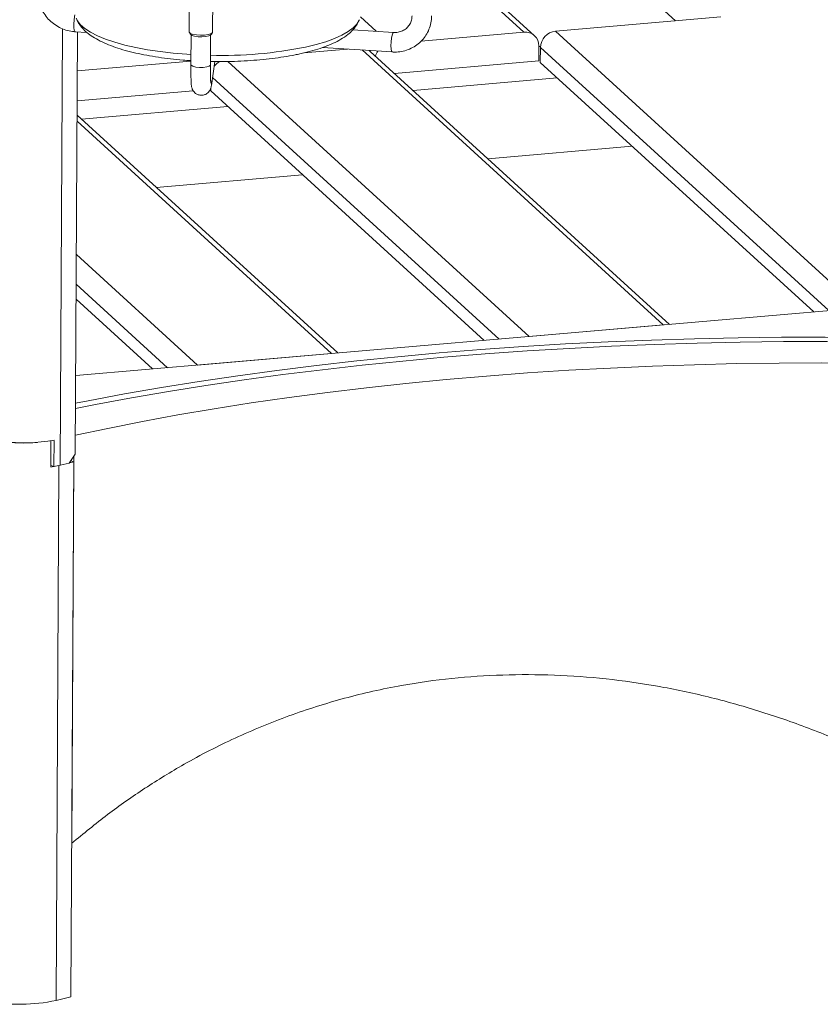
# Model space of a CAD drawing. Header units: millimetres. Extents: x 0 to 420, y 0 to 297.
# Tile 78 of 131: x 313 to 321, y 87 to 97. Entities that reach past the tile are written whole.
import ezdxf

# ---------------------------------------------------------------- set-up
doc = ezdxf.new("R2010")
doc.units = ezdxf.units.MM

msp = doc.modelspace()

# ---------------------------------------------------------------- linework, layer by layer
at = {"color": 7, "linetype": 'Continuous', "lineweight": 18}
for p, q in [((319.49, 96.964), (316.776, 99.441)), ((318.045, 96.811), (317.016, 97.751)), ((314.513, 97.282), (314.51, 96.851)), ((314.75, 96.85), (314.753, 97.281)), ((318.259, 96.857), (319.951, 97.003)), ((313.344, 96.852), (313.465, 96.844)), ((313.345, 92.526), (313.368, 96.85)), ((314.512, 96.846), (314.522, 96.827)), ((314.53, 96.819), (314.529, 96.516)), ((314.729, 96.515), (314.73, 96.818)), ((314.739, 96.826), (314.749, 96.845)), ((316.603, 96.844), (316.186, 96.871)), ((316.886, 96.756), (317.938, 96.846)), ((321.364, 94.023), (318.259, 96.857)), ((315.875, 96.691), (316.59, 96.645)), ((318.089, 96.553), (318.09, 96.706)), ((318.107, 96.702), (318.09, 96.7)), ((318.106, 96.691), (318.105, 96.538)), ((316.133, 96.674), (315.686, 96.635)), ((316.119, 96.675), (316.121, 96.673)), ((316.352, 96.66), (316.365, 96.65)), ((319.426, 93.856), (316.365, 96.65)), ((313.366, 96.451), (314.529, 96.552)), ((314.738, 96.3), (314.774, 96.547)), ((316.611, 96.425), (318.089, 96.553)), ((320.903, 93.984), (318.105, 96.538)), ((316.802, 96.251), (318.279, 96.379)), ((313.364, 96.145), (314.552, 96.248)), ((314.731, 96.247), (314.731, 96.269)), ((314.731, 96.247), (317.529, 93.692)), ((313.408, 95.958), (314.905, 96.087)), ((316.032, 93.563), (313.363, 95.998)), ((317.568, 95.552), (319.046, 95.679)), ((314.174, 95.258), (315.672, 95.388)), ((313.354, 94.113), (314.136, 93.399)), ((313.35, 93.331), (321.331, 94.021)), ((317.99, 93.732), (319.363, 93.85)), ((314.596, 93.439), (315.969, 93.557)), ((313.095, 92.396), (313.096, 92.662)), ((313.129, 92.668), (313.127, 92.4)), ((313.345, 92.526), (313.284, 92.435)), ((313.286, 92.438), (313.329, 92.448)), ((313.329, 92.448), (313.3, 92.458)), ((313.301, 86.97), (313.329, 92.448)), ((313.309, 88.543), (313.33, 92.503)), ((313.127, 92.4), (313.095, 92.411)), ((313.192, 92.413), (313.284, 92.435)), ((313.148, 86.934), (313.301, 86.97))]:
    msp.add_line(p, q, dxfattribs=at)
at = {"color": 8, "linetype": 'Continuous', "lineweight": 18}
for p, q in [((317.938, 96.846), (317.015, 97.689)), ((316.263, 97.004), (316.425, 96.856)), ((313.192, 92.413), (313.215, 96.883)), ((318.106, 96.691), (321.057, 93.997)), ((319.363, 93.85), (316.28, 96.665)), ((314.906, 96.547), (317.99, 93.732)), ((317.684, 93.705), (314.75, 96.383)), ((315.969, 93.557), (313.363, 95.936)), ((313.356, 94.571), (314.596, 93.439)), ((314.29, 93.412), (313.354, 94.266)), ((313.176, 92.409), (313.148, 86.934))]:
    msp.add_line(p, q, dxfattribs=at)
at = {"color": 8, "linetype": 'Continuous', "lineweight": 18, "flags": 128}
for points in [[(313.342, 97.026), (313.338, 97.007), (313.333, 96.971), (313.331, 96.932), (313.331, 96.896), (313.335, 96.868), (313.341, 96.854), (313.344, 96.852)], [(313.355, 96.99), (313.368, 96.964), (313.399, 96.924), (313.444, 96.885), (313.502, 96.847), (313.573, 96.81), (313.655, 96.776), (313.749, 96.745), (313.853, 96.716), (313.965, 96.69), (314.086, 96.668), (314.214, 96.648), (314.348, 96.633), (314.486, 96.621), (314.529, 96.619)], [(315.702, 96.694), (315.81, 96.721), (315.909, 96.75), (315.997, 96.782), (316.073, 96.817), (316.137, 96.853), (316.189, 96.891), (316.227, 96.931), (316.251, 96.971), (316.253, 96.975)], [(316.59, 96.645), (316.59, 96.645), (316.583, 96.653), (316.578, 96.676), (316.576, 96.709), (316.577, 96.747), (316.581, 96.785), (316.588, 96.817), (316.595, 96.838), (316.603, 96.844)], [(314.529, 96.516), (314.532, 96.508), (314.55, 96.498), (314.579, 96.49), (314.616, 96.487), (314.655, 96.487), (314.69, 96.492), (314.716, 96.501), (314.728, 96.511), (314.729, 96.515)]]:
    msp.add_lwpolyline(points, dxfattribs=at)
at = {"color": 7, "linetype": 'Continuous', "lineweight": 18, "flags": 128}
for points in [[(314.75, 96.85), (314.748, 96.843), (314.732, 96.832), (314.704, 96.823), (314.667, 96.818), (314.626, 96.816), (314.585, 96.819), (314.55, 96.825), (314.524, 96.835), (314.512, 96.846), (314.51, 96.851)], [(314.739, 96.826), (314.734, 96.82), (314.713, 96.81), (314.681, 96.803), (314.642, 96.8), (314.602, 96.801), (314.565, 96.806), (314.538, 96.815), (314.523, 96.826), (314.522, 96.827)], [(313.348, 93.048), (313.477, 93.073), (313.848, 93.143), (314.227, 93.209), (314.614, 93.271), (315.008, 93.329), (315.409, 93.384), (315.815, 93.434), (316.228, 93.481), (316.646, 93.524), (317.069, 93.563), (317.497, 93.598), (317.928, 93.628), (318.363, 93.655), (318.801, 93.677), (319.242, 93.695), (319.684, 93.709), (320.129, 93.718), (320.574, 93.724), (321.02, 93.725), (321.466, 93.722), (321.857, 93.716)], [(313.348, 92.993), (313.553, 93.034), (313.922, 93.103), (314.298, 93.168), (314.682, 93.229), (315.073, 93.287), (315.47, 93.341), (315.874, 93.391), (316.283, 93.438), (316.698, 93.48), (317.118, 93.519), (317.542, 93.553), (317.969, 93.584), (318.401, 93.61), (318.835, 93.632), (319.272, 93.65), (319.711, 93.664), (320.152, 93.674), (320.594, 93.679), (321.036, 93.68), (321.478, 93.678), (321.857, 93.672)], [(313.346, 92.72), (313.677, 92.79), (314.032, 92.861), (314.396, 92.928), (314.768, 92.991), (315.147, 93.051), (315.533, 93.107), (315.926, 93.159), (316.325, 93.207), (316.73, 93.251), (317.14, 93.291), (317.555, 93.327), (317.974, 93.358), (318.397, 93.386), (318.823, 93.409), (319.252, 93.428), (319.683, 93.443), (320.116, 93.454), (320.55, 93.46), (320.985, 93.462), (321.421, 93.46), (321.855, 93.453)]]:
    msp.add_lwpolyline(points, dxfattribs=at)
at = {"color": 7, "linetype": 'Continuous', "lineweight": 18}
for centre, radius, start, end in [((317.952, 96.71), 0.138, 358.6743, 95.9072), ((318.277, 96.688), 0.17, 95.7674, 178.9205), ((316.582, 96.557), 0.171, 145.366, 164.9513), ((314.905, 96.394), 0.174, 118.3197, 142.3678), ((312.801, 94.662), 2.021, 263.8917, 274.4214), ((312.814, 94.58), 1.937, 263.7071, 279.3397), ((312.881, 93.694), 1.316, 279.3377, 280.6499), ((312.925, 93.546), 1.164, 280.0318, 283.2808), ((312.768, 88.743), 1.849, 259.9178, 281.8709)]:
    msp.add_arc(centre, radius, start, end, dxfattribs=at)
at = {"color": 8, "linetype": 'Continuous', "lineweight": 18}
for centre, radius, start, end in [((314.847, 100.933), 4.324, 268.4399, 281.4014), ((314.647, 96.313), 0.0926, 351.9797, 24.534)]:
    msp.add_arc(centre, radius, start, end, dxfattribs=at)
at = {"color": 7, "linetype": 'Continuous', "lineweight": 18}
for points, knots in [([(312.958, 97.258), (312.959, 97.245), (312.96, 97.208), (312.972, 97.148), (312.997, 97.083), (313.034, 97.022), (313.08, 96.968), (313.136, 96.923), (313.198, 96.887), (313.264, 96.863), (313.314, 96.854), (313.34, 96.852), (313.344, 96.852)], [0, 0, 0, 0, 0.0689833, 0.1826172, 0.2965547, 0.4108869, 0.52557, 0.6405582, 0.7557643, 0.8710905, 0.9799046, 1, 1, 1, 1]), ([(313.357, 96.988), (313.363, 96.974), (313.376, 96.942), (313.408, 96.898), (313.452, 96.852), (313.509, 96.808), (313.579, 96.766), (313.661, 96.727), (313.754, 96.692), (313.855, 96.66), (313.962, 96.633), (314.076, 96.61), (314.195, 96.59), (314.319, 96.574), (314.431, 96.562), (314.502, 96.558), (314.529, 96.556)], [0, 0, 0, 0, 0.043611, 0.102452, 0.166784, 0.238773, 0.318313, 0.401515, 0.483677, 0.564148, 0.643245, 0.721354, 0.79877, 0.875696, 0.952284, 1, 1, 1, 1]), ([(316.59, 96.645), (316.604, 96.644), (316.642, 96.643), (316.702, 96.652), (316.768, 96.673), (316.829, 96.706), (316.883, 96.749), (316.927, 96.801), (316.961, 96.86), (316.983, 96.925), (316.991, 96.977), (316.992, 97.006), (316.992, 97.013)], [0, 0, 0, 0, 0.067817, 0.181326, 0.294724, 0.407715, 0.520274, 0.632444, 0.74434, 0.856102, 0.967885, 1, 1, 1, 1]), ([(316.792, 97.014), (316.791, 97.007), (316.791, 96.985), (316.781, 96.949), (316.759, 96.91), (316.726, 96.878), (316.685, 96.855), (316.643, 96.844), (316.615, 96.844), (316.603, 96.844)], [0, 0, 0, 0, 0.068522, 0.228929, 0.391585, 0.556786, 0.721845, 0.884418, 1, 1, 1, 1]), ([(315.644, 96.626), (315.663, 96.63), (315.718, 96.642), (315.804, 96.666), (315.899, 96.697), (315.986, 96.733), (316.065, 96.774), (316.132, 96.819), (316.185, 96.867), (316.223, 96.916), (316.245, 96.952), (316.251, 96.973), (316.252, 96.974)], [0, 0, 0, 0, 0.062923, 0.184941, 0.308252, 0.433758, 0.562259, 0.694227, 0.804608, 0.902602, 0.992021, 1, 1, 1, 1]), ([(314.729, 96.547), (314.767, 96.547), (314.849, 96.545), (314.976, 96.548), (315.107, 96.554), (315.236, 96.564), (315.361, 96.577), (315.481, 96.594), (315.575, 96.611), (315.628, 96.622), (315.644, 96.626)], [0, 0, 0, 0, 0.116923, 0.253233, 0.389612, 0.526164, 0.663017, 0.800326, 0.938289, 1, 1, 1, 1]), ([(314.529, 96.516), (314.529, 96.505), (314.528, 96.475), (314.529, 96.429), (314.529, 96.38), (314.531, 96.34), (314.532, 96.313), (314.534, 96.296), (314.537, 96.282), (314.542, 96.265), (314.553, 96.244), (314.57, 96.224), (314.596, 96.208), (314.629, 96.2), (314.663, 96.203), (314.691, 96.216), (314.71, 96.233), (314.723, 96.25), (314.73, 96.266), (314.734, 96.279), (314.737, 96.289), (314.738, 96.296), (314.738, 96.3)], [0, 0, 0, 0, 0.047238, 0.137673, 0.228607, 0.320548, 0.415302, 0.468129, 0.508998, 0.544845, 0.577603, 0.616636, 0.66091, 0.709477, 0.763221, 0.8061, 0.842653, 0.874732, 0.903168, 0.92811, 0.958807, 1, 1, 1, 1]), ([(314.732, 96.324), (314.732, 96.324), (314.732, 96.326), (314.731, 96.339), (314.73, 96.362), (314.729, 96.398), (314.729, 96.444), (314.729, 96.485), (314.729, 96.509), (314.729, 96.515)], [0, 0, 0, 0, 0.087867, 0.214407, 0.374987, 0.556876, 0.748335, 0.943675, 1, 1, 1, 1]), ([(321.834, 89.28), (321.673, 89.36), (321.35, 89.521), (320.851, 89.726), (320.342, 89.902), (319.826, 90.047), (319.304, 90.157), (318.777, 90.232), (318.248, 90.27), (317.72, 90.272), (317.198, 90.237), (316.655, 90.161), (316.097, 90.035), (315.528, 89.854), (314.979, 89.628), (314.489, 89.376), (314.056, 89.11), (313.671, 88.841), (313.43, 88.642), (313.309, 88.543)], [0, 0, 0, 0, 0.056938, 0.114055, 0.171213, 0.22829, 0.285194, 0.342375, 0.399782, 0.457258, 0.514651, 0.571822, 0.638568, 0.70554, 0.772534, 0.839311, 0.892855, 0.946448, 1, 1, 1, 1])]:
    msp.add_open_spline(points, degree=3, knots=knots, dxfattribs=at)

doc.saveas('drawing.dxf')
